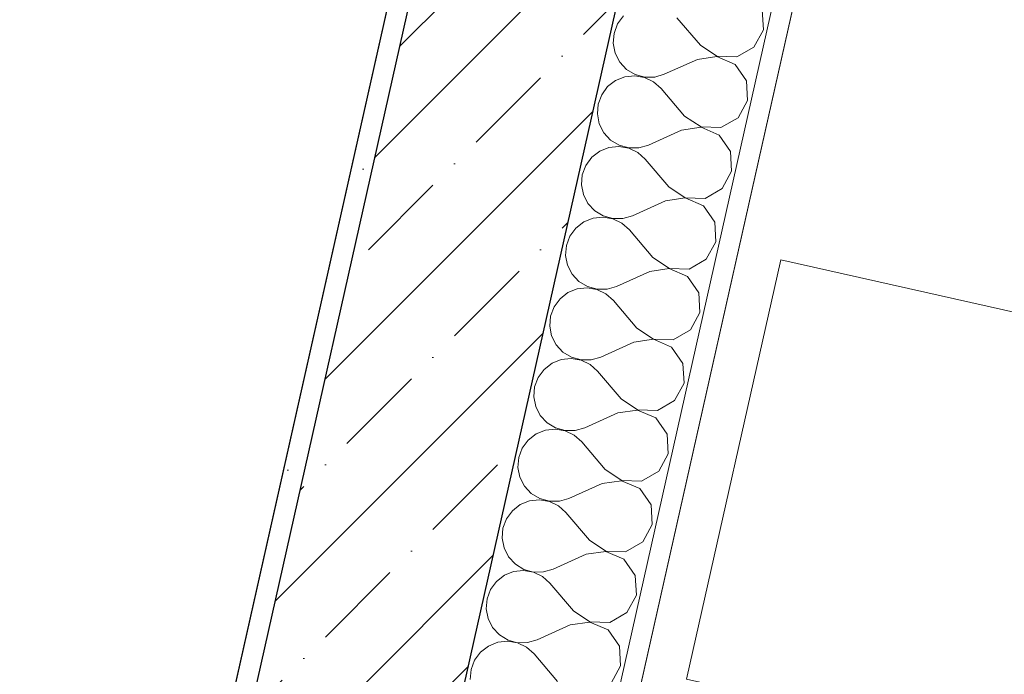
# Model space of a CAD drawing. Header units: millimetres. Extents: x -7218036 to -6972305, y 6116614 to 6334349.
# Tile 159 of 184: x -7176350 to -7175379, y 6149387 to 6150032. Entities that reach past the tile are written whole.
import ezdxf
from ezdxf.enums import TextEntityAlignment as Align

# ---------------------------------------------------------------- set-up
doc = ezdxf.new("R2010")
doc.units = ezdxf.units.MM
doc.header["$MEASUREMENT"] = 0
for name, color, linetype in [('S - квартира_помещение.АР', 7, 'Continuous'), ('S - МОП.АР', 7, 'Continuous'), ('АР-Стены_внутренние_пилоны.АР', 7, 'Continuous'), ('АР-Чертеж-Оси_Осевые размеры.АР', 7, 'Continuous'), ('АР-Чертеж-Размеры.АР', 7, 'Continuous')]:
    doc.layers.add(name, color=color, linetype=linetype)
for name, color, linetype, lineweight in [('S - квартира_помещение.АР_Ном._пера__101', 252, 'Continuous', 0), ('АР-Отметки высот_новые.АР_Ном._пера__120', 7, 'Continuous', 0), ('АР-Стены_внутренние_пилоны.АР_Ном._пера__1', 7, 'Continuous', 30), ('АР-Чертеж-Оси_Осевые размеры.АР_Ном._пера__1', 7, 'Continuous', 0), ('АР-Чертеж-Размеры.АР_Ном._пера__1', 7, 'Continuous', 0), ('Паспорта Зон Archicad_Ном._пера__1', 7, 'Continuous', 0)]:
    doc.layers.add(name, color=color, linetype=linetype, lineweight=lineweight)
doc.styles.add('РЎР“Р•РќР•Р\xa0Р\x98Р\xa0_РЎРўР\x98Р›Р¬_1', font='txt')
doc.styles.add('РЎР“Р•РќР•Р\xa0Р\x98Р\xa0_РЎРўР\x98Р›Р¬_2', font='calibri.ttf')
doc.styles.add('РЎР“Р•РќР•Р\xa0Р\x98Р\xa0_РЎРўР\x98Р›Р¬_3', font='GOTHIC.TTF')
doc.styles.add('РЎР“Р•РќР•Р\xa0Р\x98Р\xa0_РЎРўР\x98Р›Р¬_5', font='GOST_Common.ttf')
doc.dimstyles.new('СГЕНЕРИР_СТИЛЬ__1', dxfattribs={"dimtxt": 150, "dimasz": 142.5, "dimexe": 0.18, "dimexo": 0.0625, "dimgap": 0, "dimtad": 1, "dimdec": 0, "dimzin": 0, "dimdsep": 46, "dimtxsty": 'РЎР“Р•РќР•Р\xa0Р\x98Р\xa0_РЎРўР\x98Р›Р¬_5', "dimblk": 'ARROWHEAD_6', "dimblk1": 'ARROWHEAD_6', "dimblk2": 'ARROWHEAD_6', "dimcen": 0.09, "dimse1": 1, "dimse2": 1, "dimclrd": 7, "dimclre": 7, "dimclrt": 7, "dimazin": 0, "dimtfac": 1, "dimtdec": 4, "dimtmove": 0, "dimatfit": 3, "dimfxl": 1, "dimtolj": 1, "dimtzin": 0, "dimarcsym": 0})
doc.dimstyles.new('СГЕНЕРИР_СТИЛЬ__5', dxfattribs={"dimtxt": 400, "dimasz": 142.5, "dimexe": 0.18, "dimexo": 0.0625, "dimgap": 0, "dimtad": 1, "dimdec": 0, "dimzin": 0, "dimdsep": 46, "dimtxsty": 'РЎР“Р•РќР•Р\xa0Р\x98Р\xa0_РЎРўР\x98Р›Р¬_3', "dimblk": 'ARROWHEAD_6', "dimblk1": 'ARROWHEAD_6', "dimblk2": 'ARROWHEAD_6', "dimcen": 0.09, "dimse1": 1, "dimse2": 1, "dimclrd": 7, "dimclre": 7, "dimclrt": 7, "dimazin": 0, "dimtfac": 1, "dimtdec": 4, "dimtmove": 2, "dimatfit": 3, "dimfxl": 1, "dimtolj": 1, "dimtzin": 0, "dimarcsym": 0})
pattern_1 = [(45, (-6566190.34, 6563027.8), (-111.369318, 111.369318), [0, -105, 0, -157.5]), (110, (-6565840.34, 6563027.8), (148.001588, 53.868173), [0, -77, 0, -133])]

# ---------------------------------------------------------------- blocks, each defined once
blk = doc.blocks.new('Кухня_3_31_7', base_point=(-7177736.08, 6148539.4))
at = {"layer": 'S - квартира_помещение.АР_Ном._пера__101', "color": 252, "linetype": 'Continuous', "lineweight": 0, "flags": 128}
blk.add_lwpolyline([(-7179009.09, 6150739.74), (-7179655.52, 6147861.51), (-7178387.12, 6147576.63), (-7178387.13, 6147576.58), (-7176630.42, 6147182.03), (-7176368.71, 6148347.28), (-7175922.62, 6150333.45), (-7178947.74, 6151012.88)], close=True, dxfattribs=at)
at = {"layer": 'Паспорта Зон Archicad_Ном._пера__1', "color": 7, "lineweight": 0, "style": 'РЎР“Р•РќР•Р\xa0Р\x98Р\xa0_РЎРўР\x98Р›Р¬_1'}
blk.add_attdef('ROOM_NUMBER', text='', height=250, rotation=347.34174, dxfattribs=at).set_placement((-7177782.13, 6148890.61), align=Align.MIDDLE_CENTER)
at = {"layer": 'Паспорта Зон Archicad_Ном._пера__1', "color": 7, "lineweight": 0, "style": 'РЎР“Р•РќР•Р\xa0Р\x98Р\xa0_РЎРўР\x98Р›Р¬_2'}
blk.add_attdef('ROOM_AREA', text='', height=200, rotation=347.34174, dxfattribs=at).set_placement((-7177390.13, 6147516.57), align=Align.MIDDLE_RIGHT)
blk = doc.blocks.new('Стена_158_7', base_point=(-7175779, 6150424.18))
at = {"layer": 'АР-Стены_внутренние_пилоны.АР', "linetype": 'Continuous', "lineweight": 0, "true_color": 0x000000}
h = blk.add_hatch(dxfattribs=at)
h.set_pattern_fill('ШТУКАТУРКА__ГИПС_01_0007', color=18, style=0, pattern_type=2)
h.set_pattern_definition(pattern_1)
h.paths.add_polyline_path([(-7175922.38, 6150333.4), (-7176368.52, 6148346.97), (-7176345.02, 6148360.32), (-7175902.86, 6150329.01)])
h = blk.add_hatch(dxfattribs=at)
h.set_pattern_fill('ЖЕЛЕЗОБЕТОН__PROJECT__0007', color=18, style=0, pattern_type=2)
h.set_pattern_definition([(45, (-6566190.34, 6562677.8), (-84.852814, 84.852814), []), (45, (-6566232.77, 6562720.22), (-84.852814, 84.852814), [90, -30, 0, -30])])
h.paths.add_polyline_path([(-7176110.04, 6148493.89), (-7175707.72, 6150285.19), (-7175902.86, 6150329.01), (-7176305.18, 6148537.72)])
at = {"layer": 'АР-Стены_внутренние_пилоны.АР_Ном._пера__1', "color": 7, "linetype": 'Continuous', "lineweight": 30}
blk.add_line((-7175902.86, 6150329.01), (-7176305.18, 6148537.72), dxfattribs=at)
at = {"layer": 'АР-Стены_внутренние_пилоны.АР_Ном._пера__1', "color": 7, "linetype": 'Continuous', "lineweight": 0, "flags": 128}
blk.add_lwpolyline([(-7175922.38, 6150333.4), (-7176368.52, 6148346.97)], dxfattribs=at)
at = {"layer": 'АР-Стены_внутренние_пилоны.АР_Ном._пера__1', "color": 7, "linetype": 'Continuous', "lineweight": 30, "flags": 128}
blk.add_lwpolyline([(-7176110.04, 6148493.89), (-7175707.72, 6150285.19)], dxfattribs=at)
blk = doc.blocks.new('*D1189', base_point=(-6566190.34, 6562677.79))
at = {"layer": 'АР-Чертеж-Размеры.АР_Ном._пера__1', "color": 7, "linetype": 'Continuous', "lineweight": 0, "transparency": 16777216}
for p, q in [((-7179244.12, 6149693.25), (-7179182.49, 6149967.66)), ((-7179123.7, 6149887.19), (-7179302.92, 6149773.71)), ((-7179323.07, 6149855.11), (-7179213.31, 6149830.45)), ((-7179213.31, 6149830.45), (-7176188.19, 6149151.03)), ((-7176219.01, 6149013.82), (-7176157.37, 6149288.23)), ((-7176277.8, 6149094.29), (-7176098.58, 6149207.77)), ((-7176188.19, 6149151.03), (-7176078.42, 6149126.37))]:
    blk.add_line(p, q, dxfattribs=at)
at = {"layer": 'АР-Чертеж-Размеры.АР_Ном._пера__1', "color": 7, "lineweight": 0, "transparency": 16777216, "insert": (-7177912.05, 6149568.94), "char_height": 150, "attachment_point": 7, "rotation": 347.34172, "style": 'РЎР“Р•РќР•Р\xa0Р\x98Р\xa0_РЎРўР\x98Р›Р¬_5'}
blk.add_mtext('\\A1;{\\pql;\\fGOST Common|b0|i0|c204|p0;\\W1.000000;3\xa0100}', dxfattribs=at)
blk = doc.blocks.new('ARROWHEAD_6')
at = {"color": 0, "linetype": 'Continuous', "lineweight": 0}
for p, q in [((-0.5, -0.5), (0.5, 0.5)), ((0, 0), (-1, 0))]:
    blk.add_line(p, q, dxfattribs=at)
blk = doc.blocks.new('*X1333', base_point=(-6566190.34, 6562677.79))
at = {"layer": 'АР-Стены_внутренние_пилоны.АР_Ном._пера__1', "color": 7, "linetype": 'Continuous', "lineweight": 0}
for p, q in [((-7175754.78, 6150035.86), (-7175760.64, 6150027.93)), ((-7175678.9, 6150006.89), (-7175702.09, 6150034.06)), ((-7175616.89, 6150022.24), (-7175617.98, 6150041.73)), ((-7175760.64, 6150027.93), (-7175764.1, 6150018.7)), ((-7175764.1, 6150018.7), (-7175764.91, 6150008.88)), ((-7175626.21, 6150005.09), (-7175616.89, 6150022.24)), ((-7175764.91, 6150008.88), (-7175763.01, 6149999.22)), ((-7175678.9, 6150006.89), (-7175662.66, 6149996.07)), ((-7175643.15, 6149995.4), (-7175626.21, 6150005.09)), ((-7175763.01, 6149999.22), (-7175758.54, 6149990.44)), ((-7175662.72, 6149995.79), (-7175682.03, 6149992.95)), ((-7175644.8, 6149988.05), (-7175662.72, 6149995.79)), ((-7175662.66, 6149996.07), (-7175643.15, 6149995.4)), ((-7175758.54, 6149990.44), (-7175751.84, 6149983.21)), ((-7175682.03, 6149992.95), (-7175714.61, 6149978.31)), ((-7175633.63, 6149972.04), (-7175644.8, 6149988.05)), ((-7175753.49, 6149975.85), (-7175762.64, 6149972.19)), ((-7175743.69, 6149976.88), (-7175753.49, 6149975.85)), ((-7175751.84, 6149983.21), (-7175743.42, 6149978.09)), ((-7175733.98, 6149975.19), (-7175743.69, 6149976.88)), ((-7175743.42, 6149978.09), (-7175733.92, 6149975.47)), ((-7175725.11, 6149970.91), (-7175733.98, 6149975.19)), ((-7175733.92, 6149975.47), (-7175724.07, 6149975.54)), ((-7175724.07, 6149975.54), (-7175714.61, 6149978.31)), ((-7175770.43, 6149966.16), (-7175776.29, 6149958.24)), ((-7175762.64, 6149972.19), (-7175770.43, 6149966.16)), ((-7175717.74, 6149964.37), (-7175725.11, 6149970.91)), ((-7175632.54, 6149952.55), (-7175633.63, 6149972.04)), ((-7175776.29, 6149958.24), (-7175779.75, 6149949.01)), ((-7175694.56, 6149937.2), (-7175717.74, 6149964.37)), ((-7175779.75, 6149949.01), (-7175780.57, 6149939.19)), ((-7175641.86, 6149935.4), (-7175632.54, 6149952.55)), ((-7175780.57, 6149939.19), (-7175778.66, 6149929.52)), ((-7175694.56, 6149937.2), (-7175678.31, 6149926.38)), ((-7175778.66, 6149929.52), (-7175774.19, 6149920.74)), ((-7175678.38, 6149926.09), (-7175697.69, 6149923.26)), ((-7175660.46, 6149918.35), (-7175678.38, 6149926.09)), ((-7175678.31, 6149926.38), (-7175658.81, 6149925.71)), ((-7175658.81, 6149925.71), (-7175641.86, 6149935.4)), ((-7175774.19, 6149920.74), (-7175767.49, 6149913.52)), ((-7175697.69, 6149923.26), (-7175730.26, 6149908.61)), ((-7175649.29, 6149902.35), (-7175660.46, 6149918.35)), ((-7175759.34, 6149907.19), (-7175769.14, 6149906.16)), ((-7175767.49, 6149913.52), (-7175759.07, 6149908.4)), ((-7175749.64, 6149905.5), (-7175759.34, 6149907.19)), ((-7175759.07, 6149908.4), (-7175749.57, 6149905.78)), ((-7175739.72, 6149905.85), (-7175730.26, 6149908.61)), ((-7175778.29, 6149902.5), (-7175786.09, 6149896.47)), ((-7175769.14, 6149906.16), (-7175778.29, 6149902.5)), ((-7175740.76, 6149901.22), (-7175749.64, 6149905.5)), ((-7175749.57, 6149905.78), (-7175739.72, 6149905.85)), ((-7175733.39, 6149894.67), (-7175740.76, 6149901.22)), ((-7175648.2, 6149882.86), (-7175649.29, 6149902.35)), ((-7175791.94, 6149888.54), (-7175795.41, 6149879.32)), ((-7175786.09, 6149896.47), (-7175791.94, 6149888.54)), ((-7175710.21, 6149867.51), (-7175733.39, 6149894.67)), ((-7175795.41, 6149879.32), (-7175796.22, 6149869.5)), ((-7175657.51, 6149865.71), (-7175648.2, 6149882.86)), ((-7175796.22, 6149869.5), (-7175794.32, 6149859.83)), ((-7175794.32, 6149859.83), (-7175789.85, 6149851.05)), ((-7175710.21, 6149867.51), (-7175693.97, 6149856.68)), ((-7175674.46, 6149856.02), (-7175657.51, 6149865.71)), ((-7175789.85, 6149851.05), (-7175783.14, 6149843.83)), ((-7175713.34, 6149853.57), (-7175745.91, 6149838.92)), ((-7175694.03, 6149856.4), (-7175713.34, 6149853.57)), ((-7175676.11, 6149848.66), (-7175694.03, 6149856.4)), ((-7175693.97, 6149856.68), (-7175674.46, 6149856.02)), ((-7175664.94, 6149832.66), (-7175676.11, 6149848.66)), ((-7175783.14, 6149843.83), (-7175774.72, 6149838.71)), ((-7175774.72, 6149838.71), (-7175765.23, 6149836.09)), ((-7175755.37, 6149836.16), (-7175745.91, 6149838.92)), ((-7175793.94, 6149832.8), (-7175801.74, 6149826.78)), ((-7175784.8, 6149836.47), (-7175793.94, 6149832.8)), ((-7175775, 6149837.49), (-7175784.8, 6149836.47)), ((-7175765.29, 6149835.8), (-7175775, 6149837.49)), ((-7175756.41, 6149831.52), (-7175765.29, 6149835.8)), ((-7175765.23, 6149836.09), (-7175755.37, 6149836.16)), ((-7175749.05, 6149824.98), (-7175756.41, 6149831.52)), ((-7175663.85, 6149813.17), (-7175664.94, 6149832.66)), ((-7175801.74, 6149826.78), (-7175807.6, 6149818.85)), ((-7175725.86, 6149797.81), (-7175749.05, 6149824.98)), ((-7175811.06, 6149809.63), (-7175811.87, 6149799.81)), ((-7175807.6, 6149818.85), (-7175811.06, 6149809.63)), ((-7175673.17, 6149796.02), (-7175663.85, 6149813.17)), ((-7175811.87, 6149799.81), (-7175809.97, 6149790.14)), ((-7175809.97, 6149790.14), (-7175805.5, 6149781.36)), ((-7175725.86, 6149797.81), (-7175709.62, 6149786.99)), ((-7175690.11, 6149786.33), (-7175673.17, 6149796.02)), ((-7175805.5, 6149781.36), (-7175798.8, 6149774.13)), ((-7175728.99, 6149783.87), (-7175761.57, 6149769.23)), ((-7175709.68, 6149786.71), (-7175728.99, 6149783.87)), ((-7175691.76, 6149778.97), (-7175709.68, 6149786.71)), ((-7175709.62, 6149786.99), (-7175690.11, 6149786.33)), ((-7175798.8, 6149774.13), (-7175790.38, 6149769.02)), ((-7175680.59, 6149762.96), (-7175691.76, 6149778.97)), ((-7175809.6, 6149763.11), (-7175817.39, 6149757.09)), ((-7175800.45, 6149766.78), (-7175809.6, 6149763.11)), ((-7175790.65, 6149767.8), (-7175800.45, 6149766.78)), ((-7175780.94, 6149766.11), (-7175790.65, 6149767.8)), ((-7175790.38, 6149769.02), (-7175780.88, 6149766.39)), ((-7175772.07, 6149761.83), (-7175780.94, 6149766.11)), ((-7175780.88, 6149766.39), (-7175771.03, 6149766.47)), ((-7175764.7, 6149755.29), (-7175772.07, 6149761.83)), ((-7175771.03, 6149766.47), (-7175761.57, 6149769.23)), ((-7175679.5, 6149743.48), (-7175680.59, 6149762.96)), ((-7175817.39, 6149757.09), (-7175823.25, 6149749.16)), ((-7175741.52, 6149728.12), (-7175764.7, 6149755.29)), ((-7175823.25, 6149749.16), (-7175826.71, 6149739.94)), ((-7175688.82, 6149726.32), (-7175679.5, 6149743.48)), ((-7175826.71, 6149739.94), (-7175827.53, 6149730.12)), ((-7175827.53, 6149730.12), (-7175825.62, 6149720.45)), ((-7175741.52, 6149728.12), (-7175725.27, 6149717.3)), ((-7175705.77, 6149716.63), (-7175688.82, 6149726.32)), ((-7175825.62, 6149720.45), (-7175821.15, 6149711.67)), ((-7175744.65, 6149714.18), (-7175777.22, 6149699.54)), ((-7175725.34, 6149717.02), (-7175744.65, 6149714.18)), ((-7175707.42, 6149709.28), (-7175725.34, 6149717.02)), ((-7175725.27, 6149717.3), (-7175705.77, 6149716.63)), ((-7175821.15, 6149711.67), (-7175814.45, 6149704.44)), ((-7175814.45, 6149704.44), (-7175806.03, 6149699.32)), ((-7175696.25, 6149693.27), (-7175707.42, 6149709.28)), ((-7175825.25, 6149693.42), (-7175833.05, 6149687.39)), ((-7175816.1, 6149697.08), (-7175825.25, 6149693.42)), ((-7175806.3, 6149698.11), (-7175816.1, 6149697.08)), ((-7175796.6, 6149696.42), (-7175806.3, 6149698.11)), ((-7175806.03, 6149699.32), (-7175796.53, 6149696.7)), ((-7175787.72, 6149692.14), (-7175796.6, 6149696.42)), ((-7175796.53, 6149696.7), (-7175786.68, 6149696.77)), ((-7175786.68, 6149696.77), (-7175777.22, 6149699.54)), ((-7175695.16, 6149673.78), (-7175696.25, 6149693.27)), ((-7175833.05, 6149687.39), (-7175838.9, 6149679.47)), ((-7175780.35, 6149685.6), (-7175787.72, 6149692.14)), ((-7175757.17, 6149658.43), (-7175780.35, 6149685.6)), ((-7175838.9, 6149679.47), (-7175842.37, 6149670.24)), ((-7175704.47, 6149656.63), (-7175695.16, 6149673.78)), ((-7175842.37, 6149670.24), (-7175843.18, 6149660.42)), ((-7175843.18, 6149660.42), (-7175841.28, 6149650.75)), ((-7175757.17, 6149658.43), (-7175740.93, 6149647.61)), ((-7175721.42, 6149646.94), (-7175704.47, 6149656.63)), ((-7175841.28, 6149650.75), (-7175836.81, 6149641.97)), ((-7175760.3, 6149644.49), (-7175792.87, 6149629.84)), ((-7175740.99, 6149647.33), (-7175760.3, 6149644.49)), ((-7175723.07, 6149639.58), (-7175740.99, 6149647.33)), ((-7175740.93, 6149647.61), (-7175721.42, 6149646.94)), ((-7175836.81, 6149641.97), (-7175830.1, 6149634.75)), ((-7175830.1, 6149634.75), (-7175821.68, 6149629.63)), ((-7175711.9, 6149623.58), (-7175723.07, 6149639.58)), ((-7175831.76, 6149627.39), (-7175840.9, 6149623.73)), ((-7175821.96, 6149628.42), (-7175831.76, 6149627.39)), ((-7175812.25, 6149626.73), (-7175821.96, 6149628.42)), ((-7175821.68, 6149629.63), (-7175812.19, 6149627.01)), ((-7175803.37, 6149622.45), (-7175812.25, 6149626.73)), ((-7175812.19, 6149627.01), (-7175802.33, 6149627.08)), ((-7175802.33, 6149627.08), (-7175792.87, 6149629.84)), ((-7175848.7, 6149617.7), (-7175854.56, 6149609.78)), ((-7175840.9, 6149623.73), (-7175848.7, 6149617.7)), ((-7175796.01, 6149615.91), (-7175803.37, 6149622.45)), ((-7175772.82, 6149588.74), (-7175796.01, 6149615.91)), ((-7175710.81, 6149604.09), (-7175711.9, 6149623.58)), ((-7175854.56, 6149609.78), (-7175858.02, 6149600.55)), ((-7175858.02, 6149600.55), (-7175858.83, 6149590.73)), ((-7175720.13, 6149586.94), (-7175710.81, 6149604.09)), ((-7175858.83, 6149590.73), (-7175856.93, 6149581.06)), ((-7175772.82, 6149588.74), (-7175756.58, 6149577.91)), ((-7175737.07, 6149577.25), (-7175720.13, 6149586.94)), ((-7175856.93, 6149581.06), (-7175852.46, 6149572.28)), ((-7175756.64, 6149577.63), (-7175775.95, 6149574.8)), ((-7175738.72, 6149569.89), (-7175756.64, 6149577.63)), ((-7175756.58, 6149577.91), (-7175737.07, 6149577.25)), ((-7175852.46, 6149572.28), (-7175845.76, 6149565.06)), ((-7175775.95, 6149574.8), (-7175808.53, 6149560.15)), ((-7175727.55, 6149553.89), (-7175738.72, 6149569.89)), ((-7175847.41, 6149557.7), (-7175856.56, 6149554.03)), ((-7175837.61, 6149558.73), (-7175847.41, 6149557.7)), ((-7175845.76, 6149565.06), (-7175837.34, 6149559.94)), ((-7175827.9, 6149557.03), (-7175837.61, 6149558.73)), ((-7175837.34, 6149559.94), (-7175827.84, 6149557.32)), ((-7175819.03, 6149552.76), (-7175827.9, 6149557.03)), ((-7175827.84, 6149557.32), (-7175817.99, 6149557.39)), ((-7175817.99, 6149557.39), (-7175808.53, 6149560.15)), ((-7175864.35, 6149548.01), (-7175870.21, 6149540.08)), ((-7175856.56, 6149554.03), (-7175864.35, 6149548.01)), ((-7175811.66, 6149546.21), (-7175819.03, 6149552.76)), ((-7175726.46, 6149534.4), (-7175727.55, 6149553.89)), ((-7175870.21, 6149540.08), (-7175873.67, 6149530.86)), ((-7175788.48, 6149519.04), (-7175811.66, 6149546.21)), ((-7175873.67, 6149530.86), (-7175874.49, 6149521.04)), ((-7175735.78, 6149517.25), (-7175726.46, 6149534.4)), ((-7175874.49, 6149521.04), (-7175872.58, 6149511.37)), ((-7175788.48, 6149519.04), (-7175772.23, 6149508.22)), ((-7175872.58, 6149511.37), (-7175868.11, 6149502.59)), ((-7175752.73, 6149507.56), (-7175735.78, 6149517.25)), ((-7175868.11, 6149502.59), (-7175861.41, 6149495.36)), ((-7175791.61, 6149505.11), (-7175824.18, 6149490.46)), ((-7175772.3, 6149507.94), (-7175791.61, 6149505.11)), ((-7175754.38, 6149500.2), (-7175772.3, 6149507.94)), ((-7175772.23, 6149508.22), (-7175752.73, 6149507.56)), ((-7175743.21, 6149484.19), (-7175754.38, 6149500.2)), ((-7175861.41, 6149495.36), (-7175852.99, 6149490.25)), ((-7175852.99, 6149490.25), (-7175843.49, 6149487.62)), ((-7175833.64, 6149487.7), (-7175824.18, 6149490.46)), ((-7175872.21, 6149484.34), (-7175880.01, 6149478.32)), ((-7175863.06, 6149488.01), (-7175872.21, 6149484.34)), ((-7175853.26, 6149489.03), (-7175863.06, 6149488.01)), ((-7175843.56, 6149487.34), (-7175853.26, 6149489.03)), ((-7175834.68, 6149483.06), (-7175843.56, 6149487.34)), ((-7175843.49, 6149487.62), (-7175833.64, 6149487.7)), ((-7175827.31, 6149476.52), (-7175834.68, 6149483.06)), ((-7175742.12, 6149464.71), (-7175743.21, 6149484.19)), ((-7175885.86, 6149470.39), (-7175889.33, 6149461.17)), ((-7175880.01, 6149478.32), (-7175885.86, 6149470.39)), ((-7175804.13, 6149449.35), (-7175827.31, 6149476.52)), ((-7175889.33, 6149461.17), (-7175890.14, 6149451.35)), ((-7175751.43, 6149447.56), (-7175742.12, 6149464.71)), ((-7175890.14, 6149451.35), (-7175888.24, 6149441.68)), ((-7175888.24, 6149441.68), (-7175883.77, 6149432.9)), ((-7175804.13, 6149449.35), (-7175787.89, 6149438.53)), ((-7175768.38, 6149437.87), (-7175751.43, 6149447.56)), ((-7175883.77, 6149432.9), (-7175877.06, 6149425.67)), ((-7175807.26, 6149435.41), (-7175839.83, 6149420.77)), ((-7175787.95, 6149438.25), (-7175807.26, 6149435.41)), ((-7175770.03, 6149430.51), (-7175787.95, 6149438.25)), ((-7175787.89, 6149438.53), (-7175768.38, 6149437.87)), ((-7175877.06, 6149425.67), (-7175868.64, 6149420.55)), ((-7175758.86, 6149414.5), (-7175770.03, 6149430.51)), ((-7175887.86, 6149414.65), (-7175895.66, 6149408.62)), ((-7175878.72, 6149418.32), (-7175887.86, 6149414.65)), ((-7175868.92, 6149419.34), (-7175878.72, 6149418.32)), ((-7175859.21, 6149417.65), (-7175868.92, 6149419.34)), ((-7175868.64, 6149420.55), (-7175859.15, 6149417.93)), ((-7175850.33, 6149413.37), (-7175859.21, 6149417.65)), ((-7175859.15, 6149417.93), (-7175849.29, 6149418)), ((-7175842.97, 6149406.83), (-7175850.33, 6149413.37)), ((-7175849.29, 6149418), (-7175839.83, 6149420.77)), ((-7175757.77, 6149395.01), (-7175758.86, 6149414.5)), ((-7175895.66, 6149408.62), (-7175901.52, 6149400.7)), ((-7175819.78, 6149379.66), (-7175842.97, 6149406.83)), ((-7175901.52, 6149400.7), (-7175904.98, 6149391.47)), ((-7175767.09, 6149377.86), (-7175757.77, 6149395.01)), ((-7175904.98, 6149391.47), (-7175905.79, 6149381.65))]:
    blk.add_line(p, q, dxfattribs=at)
blk = doc.blocks.new('Стена_364_7', base_point=(-7176097.08, 6148552.48))
at = {"layer": 'АР-Стены_внутренние_пилоны.АР', "linetype": 'Continuous', "lineweight": 0, "true_color": 0x000000}
h = blk.add_hatch(dxfattribs=at)
h.set_pattern_fill('ШТУКАТУРКА__ГИПС_01_0007', color=18, style=0, pattern_type=2)
h.set_pattern_definition(pattern_1)
h.paths.add_polyline_path([(-7175918.07, 6148573.77), (-7175389.9, 6150925.28), (-7175409.42, 6150929.66), (-7175937.58, 6148578.15)])
at = {"layer": 'АР-Стены_внутренние_пилоны.АР_Ном._пера__1', "color": 7, "linetype": 'Continuous', "lineweight": 0}
blk.add_line((-7175937.58, 6148578.15), (-7175409.42, 6150929.66), dxfattribs=at)
at = {"layer": 'АР-Стены_внутренние_пилоны.АР_Ном._пера__1', "color": 7, "linetype": 'Continuous', "lineweight": 0, "flags": 128}
for points in [[(-7175555.77, 6150962.53), (-7176110.23, 6148493.94)], [(-7175918.07, 6148573.77), (-7175389.9, 6150925.28)]]:
    blk.add_lwpolyline(points, dxfattribs=at)
at = {"layer": 'АР-Стены_внутренние_пилоны.АР', "color": 7, "lineweight": 0}
blk.add_blockref('*X1333', (-6566190.34, 6562677.79), dxfattribs=at)
blk = doc.blocks.new('*D1448', base_point=(-6566190.34, 6562677.79))
at = {"layer": 'АР-Чертеж-Оси_Осевые размеры.АР_Ном._пера__1', "color": 7, "linetype": 'Continuous', "lineweight": 0, "transparency": 16777216}
for p, q in [((-7213199.68, 6159412.31), (-7213313.16, 6159591.54)), ((-7213393.63, 6159532.74), (-7213119.21, 6159471.11)), ((-7213256.42, 6159501.93), (-7216759.3, 6143905.45)), ((-7216816.05, 6143995.06), (-7216702.56, 6143815.84)), ((-7216896.51, 6143936.27), (-7216622.1, 6143874.64)), ((-7216759.3, 6143905.45), (-7216783.96, 6143795.69))]:
    blk.add_line(p, q, dxfattribs=at)
at = {"layer": 'АР-Чертеж-Оси_Осевые размеры.АР_Ном._пера__1', "color": 7, "lineweight": 0, "transparency": 16777216, "insert": (-7214875.75, 6152656.99), "char_height": 400, "attachment_point": 7, "rotation": 77.34172, "style": 'РЎР“Р•РќР•Р\xa0Р\x98Р\xa0_РЎРўР\x98Р›Р¬_3'}
blk.add_mtext('\\A1;{\\pql;\\fCentury Gothic|b0|i0|c204|p0;\\W1.000000;15\xa0985}', dxfattribs=at)

msp = doc.modelspace()

# ---------------------------------------------------------------- linework, layer by layer
at = {"layer": 'S - квартира_помещение.АР', "color": 254, "linetype": 'Continuous', "lineweight": 0, "true_color": 0xd8d8d8, "flags": 128}
msp.add_lwpolyline([(-7179009.09, 6150739.74), (-7179655.52, 6147861.51), (-7178387.12, 6147576.63), (-7178387.13, 6147576.58), (-7176630.42, 6147182.03), (-7176368.71, 6148347.28), (-7175922.62, 6150333.45), (-7178947.74, 6151012.88)], close=True, dxfattribs=at)
at = {"layer": 'S - МОП.АР', "color": 254, "linetype": 'Continuous', "lineweight": 0, "true_color": 0xdadada, "flags": 128}
msp.add_lwpolyline([(-7175389.86, 6150925.47), (-7175918.01, 6148574.04), (-7170326.88, 6147318.23), (-7169798.73, 6149669.66)], close=True, dxfattribs=at)
at = {"layer": 'АР-Отметки высот_новые.АР_Ном._пера__120', "color": 7, "linetype": 'Continuous', "lineweight": 0, "flags": 128}
msp.add_lwpolyline([(-7175599.75, 6149795.26), (-7174240.49, 6149489.98), (-7174333.3, 6149076.75), (-7175692.56, 6149382.03)], close=True, dxfattribs=at)

# ---------------------------------------------------------------- block references
at = {"layer": 'S - квартира_помещение.АР', "color": 7, "linetype": 'Continuous', "lineweight": 0}
msp.add_blockref('Кухня_3_31_7', (-7177736.08, 6148539.4), dxfattribs=at)
at = {"layer": 'АР-Стены_внутренние_пилоны.АР', "color": 7, "lineweight": 0}
for name, p in [('Стена_364_7', (-7176097.08, 6148552.48)), ('Стена_158_7', (-7175779, 6150424.18))]:
    msp.add_blockref(name, p, dxfattribs=at)

# ---------------------------------------------------------------- dimensions: what is measured, and where the dimension line sits
at = {"layer": 'АР-Чертеж-Оси_Осевые размеры.АР', "color": 7, "linetype": 'Continuous', "lineweight": 0}
dim = msp.add_linear_dim(base=(-7216759.3, 6143905.45), p1=(-7132164.56, 6141289.13), p2=(-7215874.11, 6143706.64), angle=257.34172, dimstyle='СГЕНЕРИР_СТИЛЬ__5', dxfattribs=at)
dim.commit()
dim.dimension.update_dxf_attribs({"geometry": '*D1448', "text_midpoint": (-7214887.17, 6153518.81), "dimtype": 160, "text_rotation": 77.34172})
at = {"layer": 'АР-Чертеж-Размеры.АР', "color": 7, "linetype": 'Continuous', "lineweight": 0}
dim = msp.add_linear_dim(base=(-7176188.19, 6149151.03), p1=(-7179213.31, 6149830.45), p2=(-7176188.19, 6149151.03), angle=347.34172, dimstyle='СГЕНЕРИР_СТИЛЬ__1', dxfattribs=at)
dim.commit()
dim.dimension.update_dxf_attribs({"geometry": '*D1189', "text_midpoint": (-7177644.55, 6149585.73), "dimtype": 160, "text_rotation": 347.34172})

doc.saveas('drawing.dxf')
